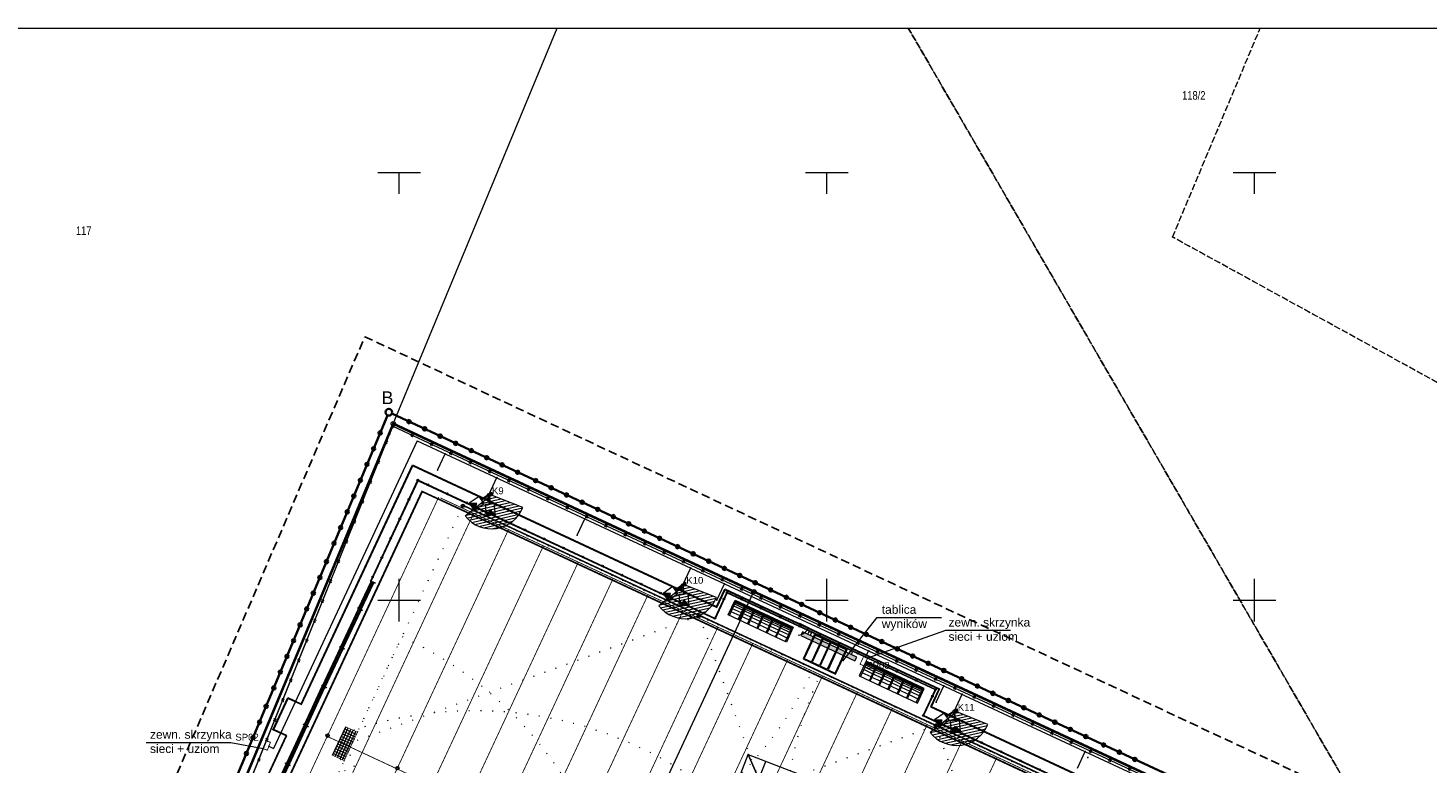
# Model space of a CAD drawing. Header units: millimetres. Extents: x -1269 to 2805, y -3872 to -312.
# Tile 7 of 19: x -1176 to -1013, y -3714 to -3628. Entities that reach past the tile are written whole.
import ezdxf
from ezdxf.enums import TextEntityAlignment as Align

# ---------------------------------------------------------------- set-up
doc = ezdxf.new("R2010")
doc.units = ezdxf.units.MM
for name, pattern in [('BORDER2', [22.225, 6.35, -3.175, 6.35, -3.175, 0, -3.175]), ('DOT', [6.35, 0, -6.35]), ('HIDDEN', [9.525, 6.35, -3.175]), ('L_0_04', [1.5, 1, -0.5]), ('L_0_45', [0.5, 0.25, -0.25]), ('L_0_52', [1, 0.75, -0.25])]:
    doc.linetypes.add(name, pattern=pattern)
doc.layers.get('0').update_dxf_attribs({"lineweight": 5})
for name, color, linetype, lineweight in [('A_boisko piłkochwyty', 62, 'Continuous', 5), ('A_boisko reflektory', 74, 'Continuous', 5), ('A_boisko tablica wyników', 96, 'Continuous', 5), ('A_boisko wyposażenie', 40, 'Continuous', 5), ('A_chodnik', 132, 'Continuous', 5), ('A_granica obszaru opracowania', 5, 'Continuous', 5), ('A_kamery', 23, 'Continuous', 5), ('A_mapa vector', 253, 'Continuous', 5), ('A_ogrodzenie 1_2m', 24, 'Continuous', 5), ('A_ogrodzenie 2_4m', 45, 'Continuous', 5), ('A_opisy', 13, 'Continuous', 5), ('A_pzt granica działki', 1, 'BORDER2', 5), ('IE_nn', 240, 'Continuous', 5), ('S-drenaż', 70, 'Continuous', 5), ('Z_UWAGI INSTALACJE WODNE', 4, 'Continuous', 5)]:
    doc.layers.add(name, color=color, linetype=linetype, lineweight=lineweight)
doc.styles.add('Arial', font='Arial.ttf')
doc.styles.get("Standard").update_dxf_attribs({"font": 'arial.ttf'})

# ---------------------------------------------------------------- blocks, each defined once
blk = doc.blocks.new('zw$9027')
at = {"layer": 'A_kamery'}
h = blk.add_hatch(dxfattribs=at)
h.set_pattern_fill('ANSI31', color=30, scale=0.1, angle=75)
h.set_pattern_definition([(120, (-454.74393, -175.43134), (-0.27496307, -0.15875), [])])
h.paths.add_polyline_path([(3.24, -2.22, 0.57735), (0.3, 3.91), (0, 0)])
at = {"layer": 'A_kamery', "color": 30}
for p, q in [((0.3, 3.91), (0, 0)), ((0, 0), (3.24, -2.22))]:
    blk.add_line(p, q, dxfattribs=at)
blk.add_lwpolyline([(0.04, -0.07), (-0.27, -0.22), (-0.34, -0.07), (-0.04, 0.07)], close=True, dxfattribs=at)
blk.add_arc((0, 0), 3.92, 325.586, 85.586, dxfattribs=at)
blk.add_solid([(-0.04, 0.07), (0.04, -0.07), (-0.34, -0.07), (-0.27, -0.22)], dxfattribs=at)
blk = doc.blocks.new('L_0_02_2')
at = {"color": 0}
blk.add_point((0, 0), dxfattribs=at)
blk = doc.blocks.new('L_0_02_1')
at = {"color": 0}
blk.add_point((0, 0), dxfattribs=at)
blk = doc.blocks.new('KTOK04_500')
at = {"color": 0, "linetype": 'Continuous', "lineweight": 13}
blk.add_arc((3, 0), 3, 119.9816, 180, dxfattribs=at)
blk = doc.blocks.new('zw$F0AB')
at = {"layer": 'A_mapa vector', "linetype": 'CONTINUOUS', "lineweight": 0}
for p, q in [((135.77, 198.24), (154.93, 244.52)), ((85.15, 76.86), (135.77, 198.24)), ((135.77, 198.24), (177.93, 178.6)), ((161.04, 142.35), (177.93, 178.6)), ((254.93, 142.76), (177.93, 178.6))]:
    blk.add_line(p, q, dxfattribs=at)
at = {"layer": 'A_mapa vector', "color": 8, "linetype": 'ByBlock'}
blk.add_lwpolyline([(0, 244.52), (327.07, 244.52), (327.07, 0), (0, 0)], close=True, dxfattribs=at)
at = {"layer": 'A_mapa vector', "color": 8, "linetype": 'L_0_52', "lineweight": 0, "flags": 128}
for points in [[(254.93, 142.76), (195.98, 244.52)], [(195.98, 244.52), (254.93, 142.76)], [(226.87, 220.07), (237.12, 244.52)], [(278.89, 191.48), (226.87, 220.07)]]:
    blk.add_lwpolyline(points, dxfattribs=at)
at = {"layer": 'A_mapa vector', "color": 8, "linetype": 'L_0_45', "lineweight": 0, "flags": 128}
for points in [[(226.87, 220.07), (237.12, 244.52)], [(278.89, 191.48), (226.87, 220.07)]]:
    blk.add_lwpolyline(points, dxfattribs=at)
at = {"layer": 'A_mapa vector', "color": 8, "linetype": 'Continuous', "lineweight": 0, "flags": 128}
for points in [[(133.96, 227.62), (138.96, 227.62)], [(133.96, 227.62), (138.96, 227.62)], [(136.46, 225.12), (136.46, 227.62)], [(136.46, 225.12), (136.46, 227.62)], [(183.96, 227.62), (188.96, 227.62)], [(183.96, 227.62), (188.96, 227.62)], [(186.46, 225.12), (186.46, 227.62)], [(186.46, 225.12), (186.46, 227.62)], [(233.96, 227.62), (236.46, 227.62)], [(233.96, 227.62), (236.46, 227.62)], [(236.46, 225.12), (236.46, 227.62)], [(236.46, 227.62), (238.96, 227.62)], [(236.46, 225.12), (236.46, 227.62)], [(236.46, 227.62), (238.96, 227.62)], [(236.46, 225.12), (236.46, 227.62)], [(236.46, 225.12), (236.46, 227.62)], [(136.46, 175.12), (136.46, 180.12)], [(136.46, 175.12), (136.46, 180.12)], [(186.46, 175.12), (186.46, 180.12)], [(186.46, 175.12), (186.46, 180.12)], [(236.46, 175.12), (236.46, 180.12)], [(236.46, 175.12), (236.46, 180.12)], [(236.46, 175.12), (236.46, 180.12)], [(236.46, 175.12), (236.46, 180.12)], [(133.96, 177.62), (138.96, 177.62)], [(133.96, 177.62), (138.96, 177.62)], [(183.96, 177.62), (188.96, 177.62)], [(183.96, 177.62), (188.96, 177.62)], [(233.96, 177.62), (236.46, 177.62)], [(233.96, 177.62), (236.46, 177.62)], [(236.46, 177.62), (238.96, 177.62)], [(236.46, 177.62), (238.96, 177.62)], [(184.32, 174.38), (183.31, 174.86)], [(178.69, 157.17), (179.32, 158.75)]]:
    blk.add_lwpolyline(points, dxfattribs=at)
at = {"layer": 'A_mapa vector', "color": 8, "linetype": 'L_0_04', "lineweight": 25, "flags": 128}
blk.add_lwpolyline([(132.44, 208.42), (272.32, 142.97), (227.23, 59.26), (127.11, 42.43), (76.33, 77.73)], close=True, dxfattribs=at)
at = {"layer": 'A_mapa vector', "color": 8, "lineweight": 0, "flags": 128}
blk.add_lwpolyline([(177.25, 159.55), (193.73, 153.19), (190.85, 146.22), (174.41, 152.2), (177.25, 159.55), (178.24, 157.35), (176.69, 153.36), (189.89, 148.16), (191.39, 152.13), (178.24, 157.35), (177.25, 159.55)], dxfattribs=at)
at = {"layer": 'A_mapa vector', "color": 8, "linetype": 'Continuous', "lineweight": 0}
for centre in [(135.77, 198.24), (177.93, 178.6)]:
    blk.add_circle(centre, 0.25, dxfattribs=at)
at = {"layer": 'A_mapa vector', "color": 8}
for p in [(135.35, 197.04), (183.31, 174.86), (184.32, 174.38), (120.06, 158.95), (177.25, 159.55), (216.98, 159.21)]:
    blk.add_point(p, dxfattribs=at)
at = {"layer": 'A_mapa vector', "color": 8, "linetype": 'Continuous', "yscale": 0.5, "zscale": 0.5}
for name, p, xscale, rotation in [('L_0_02_1', (135.77, 198.24), 0.5, 67.51), ('L_0_02_1', (135.77, 198.24), 0.5, 335.02), ('L_0_02_2', (135.77, 198.24), 0.5, 247.36), ('L_0_02_2', (177.93, 178.6), 0.5, 335.04), ('L_0_02_2', (177.93, 178.6), 0.4999999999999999, 245.0199999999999), ('L_0_02_2', (177.93, 178.6), 0.4999999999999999, 155.02), ('KTOK04_500', (184.32, 174.38), 0.5, 154.81)]:
    blk.add_blockref(name, p, dxfattribs=dict(at, xscale=xscale, rotation=rotation))
at = {"layer": 'A_mapa vector', "color": 8, "style": 'Arial', "width": 0.78}
for s, p in [('118/2', (227.99, 237.14)), ('117', (98.67, 221.31))]:
    blk.add_text(s, height=1, dxfattribs=at).set_placement(p, align=Align.TOP_LEFT)
blk = doc.blocks.new('zw$47DD')
at = {"layer": 'A_boisko tablica wyników'}
h = blk.add_hatch(color=8, dxfattribs=at)
h.dxf.hatch_style = 1
h.paths.add_polyline_path([(-3.5, 0), (3.5, 0), (3.5, 0.5), (-3.5, 0.5)])
at = {"layer": 'A_boisko tablica wyników', "color": 8}
blk.add_lwpolyline([(-3.5, 0), (3.5, 0), (3.5, 0.5), (-3.5, 0.5)], close=True, dxfattribs=at)
for points in [[(-2.8, 0.5), (-2.8, 0.85), (-2.5, 0.85), (-2.5, 0.5)], [(2.8, 0.5), (2.8, 0.85), (2.5, 0.85), (2.5, 0.5)]]:
    blk.add_lwpolyline(points, dxfattribs=at)
blk = doc.blocks.new('zw$7540')
at = {"layer": 'A_boisko wyposażenie', "color": 8}
for p, q in [((0.14, -0.06), (-0.67, -1.78)), ((0.58, -1.84), (-0.46, -1.35)), ((0.75, -1.47), (-0.29, -0.98)), ((0.89, -1.18), (-0.16, -0.69)), ((0.99, -0.96), (-0.05, -0.47)), ((1.06, -0.79), (0.02, -0.31)), ((1.12, -0.68), (0.07, -0.2)), ((1.15, -0.62), (0.11, -0.13)), ((0.38, -2.27), (1.18, -0.55)), ((0.47, -2.31), (1.27, -0.59)), ((1.84, -1.98), (0.84, -1.51)), ((1.97, -1.68), (0.98, -1.22)), ((2.08, -1.46), (1.08, -1)), ((2.15, -1.3), (1.15, -0.84)), ((2.2, -1.19), (1.21, -0.73)), ((2.24, -1.12), (1.24, -0.66)), ((1.46, -2.78), (2.27, -1.06)), ((1.56, -2.82), (2.36, -1.1)), ((3.16, -1.97), (2.17, -1.5)), ((3.24, -1.81), (2.24, -1.34)), ((3.29, -1.7), (2.29, -1.23)), ((3.32, -1.63), (2.33, -1.16)), ((2.55, -3.28), (3.35, -1.56)), ((2.64, -3.33), (3.44, -1.6)), ((1.67, -2.34), (0.67, -1.88)), ((2.75, -2.85), (1.76, -2.38)), ((2.92, -2.48), (1.93, -2.02)), ((3.06, -2.19), (2.07, -1.72)), ((2.85, -2.89), (3.84, -3.36)), ((3.02, -2.53), (4.01, -2.99)), ((3.15, -2.23), (4.15, -2.7)), ((3.26, -2.01), (4.25, -2.48)), ((3.33, -1.85), (4.33, -2.31)), ((3.38, -1.74), (4.38, -2.21)), ((3.41, -1.67), (4.41, -2.14)), ((3.64, -3.79), (4.44, -2.07)), ((3.73, -3.83), (4.53, -2.11)), ((4.1, -3.03), (5.1, -3.5)), ((4.24, -2.74), (5.24, -3.2)), ((4.34, -2.52), (5.34, -2.98)), ((4.42, -2.36), (5.41, -2.82)), ((4.47, -2.25), (5.47, -2.71)), ((4.5, -2.18), (5.5, -2.64)), ((4.73, -4.3), (5.53, -2.58)), ((4.82, -4.34), (5.62, -2.62)), ((5.33, -3.24), (6.37, -3.73)), ((5.43, -3.02), (6.47, -3.51)), ((5.51, -2.86), (6.55, -3.35)), ((5.56, -2.75), (6.6, -3.24)), ((5.59, -2.68), (6.63, -3.17)), ((5.86, -4.82), (6.66, -3.1)), ((3.93, -3.4), (4.93, -3.86)), ((5.02, -3.9), (6.06, -4.39)), ((5.19, -3.54), (6.23, -4.03))]:
    blk.add_line(p, q, dxfattribs=at)
blk.add_lwpolyline([(6, -4.89), (6.8, -3.17), (0, 0), (-0.8, -1.72), (6, -4.89)], dxfattribs=at)
blk = doc.blocks.new('zw$83E')
at = {"layer": 'Z_UWAGI INSTALACJE WODNE', "linetype": 'DOT', "ltscale": 0.2}
for q in [(19.09, 40.97), (-40.97, 19.09)]:
    blk.add_line((0, 0), q, dxfattribs=at)
at = {"layer": 'Z_UWAGI INSTALACJE WODNE'}
for radius in [0.2, 0.15]:
    blk.add_circle((0, 0), radius, dxfattribs=at)
at = {"layer": 'Z_UWAGI INSTALACJE WODNE', "linetype": 'DOT', "ltscale": 0.2}
blk.add_arc((0, 0), 45.2, 65.0218, 155.0218, dxfattribs=at)
blk = doc.blocks.new('zw$B4C7')
at = {"layer": 'Z_UWAGI INSTALACJE WODNE', "color": 8}
for points in [[(-87.15, 39.57), (0.6, -1.31), (-25.69, -57.74), (-113.44, -16.87)], [(-9.75, -35.84), (-14.46, -33.64)]]:
    blk.add_lwpolyline(points, dxfattribs=at)
at = {"layer": 'Z_UWAGI INSTALACJE WODNE', "color": 8, "linetype": 'L_0_45', "ltscale": 2}
for points in [[(-87.19, 39.48, 0.05, 0.05, 0), (0.47, -1.36, 0, 0, 0)], [(0.47, -1.36, 0.05, 0.05, 0), (-25.73, -57.61, 0.05, 0.05, 0), (-113.39, -16.78, 0, 0, 0)], [(-8.79, -35.4, 0.05, 0.05, 0), (-7.56, -32.74, 0.05, 0.05, 0), (-6.9, -33.05, 0.05, 0.05, 0)], [(-9.79, -35.93, 0.05, 0.05, 0), (-14.59, -33.69, 0.05, 0.05, 0)]]:
    blk.add_lwpolyline(points, format="xyseb", dxfattribs=at)
at = {"layer": 'Z_UWAGI INSTALACJE WODNE', "color": 8}
for p, rotation in [((-87.19, 39.48), 179.9999999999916), ((-59.57, 26.61), 134.9999999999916), ((-58.16, -42.51), 315)]:
    blk.add_blockref('zw$83E', p, dxfattribs=dict(at, rotation=rotation))
at = {"layer": 'Z_UWAGI INSTALACJE WODNE', "color": 8, "xscale": -1}
for p, rotation in [((-4.34, 0.88), 130.0436116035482), ((-113.39, -16.78), 310.0436116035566), ((-85.78, -29.64), 355.0436116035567), ((-31.95, 13.75), 175.0436116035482)]:
    blk.add_blockref('zw$83E', p, dxfattribs=dict(at, rotation=rotation))
at = {"layer": 'Z_UWAGI INSTALACJE WODNE', "color": 8}
blk.add_blockref('zw$83E', (-30.54, -55.37), dxfattribs=at)
blk = doc.blocks.new('zw$72B4')
at = {"layer": 'A_ogrodzenie 2_4m'}
for p, q in [((0.05, -0.05), (-0.05, 0.05)), ((-0.05, -0.05), (0.05, 0.05))]:
    blk.add_line(p, q, dxfattribs=at)
at = {"layer": 'A_ogrodzenie 2_4m', "linetype": 'HIDDEN', "ltscale": 0.01}
blk.add_lwpolyline([(-0.12, 0.12), (-0.12, -0.12), (0.12, -0.12), (0.12, 0.12)], close=True, dxfattribs=at)
at = {"layer": 'A_ogrodzenie 2_4m'}
blk.add_lwpolyline([(-0.05, 0.05), (-0.05, -0.05), (0.05, -0.05), (0.05, 0.05)], close=True, dxfattribs=at)
blk = doc.blocks.new('zw$4BF9')
at = {"layer": 'A_ogrodzenie 2_4m'}
for p, q in [((-65.86, 43.93), (-65.35, 45.01)), ((-43.2, 33.37), (-42.69, 34.46)), ((-20.54, 22.81), (-20.03, 23.9)), ((5.03, 9.47), (6.59, 8.22)), ((7.57, 9.44), (6.59, 8.22)), ((21.34, 8.29), (22.06, 6.91)), ((11.14, 8.05), (13.95, 2.68)), ((18.59, 6.85), (19.31, 5.48)), ((4.06, 5.06), (0.03, 0.04)), ((2.53, 6.35), (4.09, 5.1)), ((19.22, 5.43), (18.81, 6.23))]:
    blk.add_line(p, q, dxfattribs=at)
for points in [[(11.14, 8.05), (11.14, 8.05), (-89.69, 55.03), (-87.99, 59.25), (-87.56, 60.24), (-75.49, 90.17), (-59.85, 129.16), (-17.97, 109.65), (59.05, 73.8), (29.36, 14.85), (23.38, 7.17)], [(23.95, 7.9), (22.06, 6.91)], [(19.31, 5.48), (13.95, 2.68)]]:
    blk.add_lwpolyline(points, dxfattribs=at)
for centre, radius, start, end in [((-65.86, 43.93), 1.2, 335.0218, 65.0218), ((-43.2, 33.37), 1.2, 335.0218, 65.0218), ((-20.54, 22.81), 1.2, 335.0218, 65.0218), ((6.59, 8.22), 2, 141.294, 231.294), ((22.06, 6.91), 1.55, 117.5408, 207.5408), ((4.09, 5.1), 2, 51.294, 141.294), ((19.31, 5.48), 1.55, 27.5408, 117.5408), ((19.22, 5.43), 0.9, 117.5408, 207.5408)]:
    blk.add_arc(centre, radius, start, end, dxfattribs=at)
for p, rotation in [((-59.85, 129.16), 68.13611809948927), ((-57.58, 128.1), 65.02180580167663), ((-60.59, 127.3), 68.13611809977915), ((-55.31, 127.05), 65.02180580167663), ((-53.05, 125.99), 65.02180580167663), ((-61.52, 124.98), 68.13611809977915), ((-50.78, 124.93), 65.02180580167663), ((-62.45, 122.66), 68.13611809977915), ((-48.51, 123.88), 65.02180580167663), ((-46.25, 122.82), 65.02180580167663), ((-43.98, 121.77), 65.02180580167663), ((-63.38, 120.34), 68.13611809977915), ((-41.72, 120.71), 65.02180580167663), ((-39.45, 119.66), 65.02180580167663), ((-64.32, 118.02), 68.13611809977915), ((-37.18, 118.6), 65.02180580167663), ((-34.92, 117.54), 65.02180580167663), ((-32.65, 116.49), 65.02180580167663), ((-65.25, 115.69), 68.13611809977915), ((-30.38, 115.43), 65.02180580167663), ((-66.18, 113.37), 68.13611809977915), ((-28.12, 114.38), 65.02180580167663), ((-25.85, 113.32), 65.02180580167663), ((-23.59, 112.27), 65.02180580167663), ((-21.32, 111.21), 65.02180580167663), ((-67.11, 111.05), 68.13611809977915), ((-19.05, 110.15), 65.02180580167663), ((-68.04, 108.73), 68.13611809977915), ((-16.79, 109.1), 335.0401087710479), ((-14.52, 108.04), 335.0401087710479), ((-68.97, 106.41), 68.13611809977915), ((-12.25, 106.99), 335.0401087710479), ((-9.99, 105.93), 335.0401087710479), ((-7.72, 104.88), 335.0401087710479), ((-69.9, 104.09), 68.13611809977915), ((-5.46, 103.82), 335.0401087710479), ((-70.83, 101.77), 68.13611809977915), ((-3.19, 102.77), 335.0401087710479), ((-0.92, 101.71), 335.0401087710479), ((1.34, 100.66), 335.0401087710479), ((-71.76, 99.45), 68.13611809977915), ((3.61, 99.6), 335.0401087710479), ((5.88, 98.55), 335.0401087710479), ((-72.69, 97.13), 68.13611809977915), ((8.14, 97.49), 335.0401087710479), ((10.41, 96.44), 335.0401087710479), ((-73.63, 94.81), 68.13611809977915), ((12.68, 95.38), 335.0401087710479), ((14.94, 94.33), 335.0401087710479), ((17.21, 93.27), 335.0401087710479), ((-74.56, 92.49), 68.13611809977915), ((19.48, 92.22), 335.0401087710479), ((-75.49, 90.17), 68.13611809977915), ((21.74, 91.16), 335.0401087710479), ((24.01, 90.11), 335.0401087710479), ((26.28, 89.06), 335.0401087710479), ((-76.34, 88.06), 68.03640882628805), ((28.54, 88), 335.0401087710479), ((30.81, 86.95), 335.0401087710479), ((-77.27, 85.74), 68.03640882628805), ((33.08, 85.89), 335.0401087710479), ((-78.21, 83.42), 68.03640882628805), ((35.34, 84.84), 335.0401087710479), ((37.61, 83.78), 335.0401087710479), ((39.88, 82.73), 335.0401087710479), ((-79.14, 81.11), 68.03640882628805), ((42.14, 81.67), 335.0401087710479), ((44.41, 80.62), 335.0401087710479), ((-80.08, 78.79), 68.03640882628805), ((46.67, 79.56), 335.0401087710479), ((48.94, 78.51), 335.0401087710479), ((51.21, 77.45), 335.0401087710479), ((-81.01, 76.47), 68.03640882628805), ((53.47, 76.4), 335.0401087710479), ((55.74, 75.34), 335.0401087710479), ((-81.95, 74.15), 68.03640882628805), ((58.01, 74.29), 335.0401087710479), ((59.05, 73.8), 335.0401087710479), ((58.7, 73.1), 63.26799960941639), ((-82.88, 71.83), 68.03640882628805), ((57.58, 70.87), 63.26799960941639), ((-83.82, 69.51), 68.03640882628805), ((56.45, 68.64), 63.26799960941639), ((-84.75, 67.19), 68.03640882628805), ((55.33, 66.41), 63.26799960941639), ((-85.69, 64.88), 68.03640882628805), ((54.35, 64.49), 63.26799960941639), ((-86.62, 62.56), 68.03640882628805), ((53.23, 62.26), 63.26799960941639), ((-87.99, 59.25), 68.13174012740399), ((-87.56, 60.24), 68.13174012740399), ((52.1, 60.03), 63.26799960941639), ((-88.76, 57.35), 68.13174012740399), ((50.98, 57.79), 63.26799960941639), ((49.85, 55.56), 63.26799960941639), ((-89.69, 55.03), 65.02180580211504), ((-88.57, 54.5), 65.02180580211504), ((-86.3, 53.45), 65.02180580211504), ((-84.03, 52.39), 65.02180580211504), ((48.73, 53.33), 63.26799960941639), ((-81.77, 51.34), 65.02180580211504), ((47.61, 51.09), 63.26799960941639), ((-79.5, 50.28), 65.02180580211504), ((-77.24, 49.23), 65.02180580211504), ((-74.97, 48.17), 65.02180580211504), ((46.48, 48.86), 63.26799960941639), ((-72.7, 47.11), 65.02180580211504), ((-70.44, 46.06), 65.02180580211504), ((45.36, 46.63), 63.26799960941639), ((-68.17, 45), 65.02180580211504), ((44.23, 44.4), 63.26799960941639), ((-65.9, 43.95), 65.02180580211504), ((-64.73, 43.4), 65.02180580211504), ((-63.64, 42.89), 65.02180580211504), ((-61.37, 41.84), 65.02180580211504), ((-59.11, 40.78), 65.02180580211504), ((43.11, 42.16), 63.26799960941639), ((-56.84, 39.72), 65.02180580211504), ((41.98, 39.93), 63.26799960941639), ((-54.57, 38.67), 65.02180580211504), ((-52.31, 37.61), 65.02180580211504), ((40.86, 37.7), 63.26799960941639), ((-50.04, 36.56), 65.02180580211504), ((-47.78, 35.5), 65.02180580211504), ((-45.51, 34.45), 65.02180580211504), ((39.73, 35.47), 63.26799960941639), ((-43.24, 33.39), 65.02180580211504), ((-42.06, 32.84), 65.02180580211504), ((38.61, 33.23), 63.26799960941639), ((-40.98, 32.34), 65.02180580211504), ((-38.71, 31.28), 65.02180580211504), ((37.48, 31), 63.26799960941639), ((37.48, 31), 63.26799960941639), ((-36.44, 30.22), 65.02180580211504), ((-34.18, 29.17), 65.02180580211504), ((-31.91, 28.11), 65.02180580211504), ((36.36, 28.77), 63.26799960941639), ((-29.65, 27.06), 65.02180580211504), ((35.24, 26.53), 63.26799960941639), ((-27.38, 26), 65.02180580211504), ((-25.11, 24.95), 65.02180580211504), ((-22.85, 23.89), 65.02180580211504), ((-20.58, 22.83), 65.02180580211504), ((34.11, 24.3), 63.26799960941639), ((-19.4, 22.28), 65.02180580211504), ((-18.32, 21.78), 65.02180580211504), ((32.99, 22.07), 63.26799960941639), ((-16.05, 20.72), 65.02180580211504), ((-13.78, 19.67), 65.02180580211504), ((31.86, 19.84), 63.26799960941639), ((-11.52, 18.61), 65.02180580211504), ((-9.25, 17.56), 65.02180580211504), ((-6.98, 16.5), 65.02180580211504), ((30.74, 17.6), 63.26799960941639), ((-4.72, 15.44), 65.02180580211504), ((29.34, 14.82), 52.08704927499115), ((29.61, 15.37), 63.26799960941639), ((-2.45, 14.39), 65.02180580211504), ((-0.19, 13.33), 65.02180580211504), ((28.56, 13.81), 52.08704927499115), ((2.08, 12.28), 65.02180580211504), ((27.02, 11.84), 52.08704927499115), ((4.35, 11.22), 65.02180580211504), ((6.61, 10.17), 65.02180580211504), ((25.48, 9.87), 52.08704927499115), ((6.59, 8.22), 51.29404449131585), ((8.88, 9.11), 65.02180580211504), ((11.14, 8.05), 65.02180580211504), ((22.1, 6.93), 27.54079736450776), ((23.95, 7.9), 27.54079736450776), ((4.09, 5.1), 51.29404449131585), ((12.3, 5.84), 27.54079736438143), ((18.38, 4.99), 27.54079736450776), ((19.27, 5.46), 27.54079736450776), ((3.03, 3.78), 51.29404449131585), ((13.46, 3.62), 27.54079736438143), ((16.16, 3.84), 27.54079736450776), ((1.46, 1.82), 51.29404449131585), ((13.95, 2.68), 9.778696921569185), ((0, 0), 51.29404449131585)]:
    blk.add_blockref('zw$72B4', p, dxfattribs=dict(at, rotation=rotation))
blk = doc.blocks.new('zw$BBFF')
at = {"layer": 'A_boisko piłkochwyty'}
for p, q in [((0.1, 0.03), (0.6, 0.03)), ((0.6, 0.03), (0.6, -0.03)), ((0.6, -0.03), (0.1, -0.03))]:
    blk.add_line(p, q, dxfattribs=at)
blk.add_lwpolyline([(0, -0.03), (0.1, -0.03), (0.1, 0.03), (0, 0.03)], close=True, dxfattribs=at)
blk = doc.blocks.new('zw$F226')
at = {"layer": 'A_boisko piłkochwyty'}
h = blk.add_hatch(dxfattribs=at)
h.set_pattern_fill('NET', color=8, scale=0.05)
h.set_pattern_definition([(0, (-314.03829, 165.81543), (0, -0.15875), []), (270, (-314.03829, 165.81543), (-0.15875, 0), [])])
h.paths.add_polyline_path([(0.35, 18.47), (0.35, 15.03), (0, 15.03), (0, 18.47)])
h = blk.add_hatch(dxfattribs=at)
h.set_pattern_fill('NET', color=8, scale=0.05)
h.set_pattern_definition([(0, (-314.03829, 160.81543), (0, -0.15875), []), (270, (-314.03829, 160.81543), (-0.15875, 0), [])])
h.paths.add_polyline_path([(0.35, 14.97), (0.35, 10.03), (0, 10.03), (0, 14.97)])
h = blk.add_hatch(dxfattribs=at)
h.set_pattern_fill('NET', color=8, scale=0.05)
h.set_pattern_definition([(0, (-314.03829, 155.81543), (0, -0.15875), []), (270, (-314.03829, 155.81543), (-0.15875, 0), [])])
h.paths.add_polyline_path([(0.35, 9.97), (0.35, 5.03), (0, 5.03), (0, 9.97)])
h = blk.add_hatch(dxfattribs=at)
h.set_pattern_fill('NET', color=8, scale=0.05)
h.set_pattern_definition([(0, (-314.03829, 150.81543), (0, -0.15875), []), (270, (-314.03829, 150.81543), (-0.15875, 0), [])])
h.paths.add_polyline_path([(0.35, 4.97), (0.35, 0.03), (0, 0.03), (0, 4.97)])
at = {"layer": 'A_boisko piłkochwyty', "color": 8}
for p, q in [((0, 15.03), (0, 18.47)), ((0.35, 15.03), (0.35, 18.47)), ((0, 10.03), (0, 14.97)), ((0.35, 10.03), (0.35, 14.97)), ((0, 5.03), (0, 9.97)), ((0.35, 5.03), (0.35, 9.97)), ((0, 0.03), (0, 4.97)), ((0.35, 0.03), (0.35, 4.97))]:
    blk.add_line(p, q, dxfattribs=at)
for p in [(-0.1, 18.5), (-0.1, 15), (-0.1, 10), (-0.1, 5), (-0.1, 0)]:
    blk.add_blockref('zw$BBFF', p, dxfattribs=at)
blk = doc.blocks.new('zw$CE70')
at = {"layer": 'A_boisko reflektory'}
h = blk.add_hatch(color=256, dxfattribs=at)
h.dxf.hatch_style = 1
h.paths.add_polyline_path([(-0.88, 1.52), (-0.79, 2.37), (-1.66, 1.87)])
h = blk.add_hatch(color=256, dxfattribs=at)
h.dxf.hatch_style = 1
h.paths.add_polyline_path([(0.87, 1.52), (1.66, 1.87), (0.79, 2.37)])
for p, q in [((-0.11, 0.1), (-0.57, 0.88)), ((-0.03, 0.15), (-0.48, 0.93)), ((0.03, 0.15), (0.48, 0.93)), ((0.11, 0.1), (0.57, 0.88))]:
    blk.add_line(p, q, dxfattribs=at)
for points in [[(-1.66, 1.87), (-0.79, 2.37), (-0.09, 1.16), (-0.96, 0.66)], [(1.66, 1.87), (0.79, 2.37), (0.09, 1.16), (0.96, 0.66)]]:
    blk.add_lwpolyline(points, close=True, dxfattribs=at)
for points in [[(-1.66, 1.87), (-0.88, 1.52), (-0.79, 2.37)], [(0.79, 2.37), (0.87, 1.52), (1.66, 1.87)]]:
    blk.add_lwpolyline(points, dxfattribs=at)
blk.add_circle((0, 0), 0.15, dxfattribs=at)
blk = doc.blocks.new('zw$B760')
at = {"layer": 'A_ogrodzenie 1_2m'}
h = blk.add_hatch(color=256, dxfattribs=at)
h.dxf.hatch_style = 1
edge = h.paths.add_edge_path()
edge.add_ellipse((0, 0), major_axis=(0.1, 0), ratio=1, start_angle=0, end_angle=360)
blk.add_circle((0, 0), 0.1, dxfattribs=at)
blk = doc.blocks.new('zw$7FD1')
at = {"layer": 'A_ogrodzenie 1_2m'}
for p, q in [((-91.81, 41.09), (-86.31, 52.91)), ((-91.78, 41.08), (-86.29, 52.86)), ((-91.75, 41.06), (-86.27, 52.82)), ((-86.31, 52.91), (-51.59, 36.74)), ((-86.29, 52.86), (-51.57, 36.69)), ((-86.27, 52.82), (-51.56, 36.65)), ((-50.17, 39.79), (-51.59, 36.74)), ((-50.15, 39.73), (-51.57, 36.69)), ((-50.14, 39.69), (-51.56, 36.65)), ((-50.17, 39.79), (-25.75, 28.41)), ((-50.15, 39.73), (-25.8, 28.39)), ((-50.14, 39.69), (-25.84, 28.38)), ((-25.84, 28.38), (-27.26, 25.33)), ((-25.8, 28.39), (-27.22, 25.35)), ((-25.75, 28.41), (-27.17, 25.37)), ((7.45, 9.16), (-27.26, 25.33)), ((7.49, 9.17), (-27.22, 25.35)), ((7.55, 9.19), (-27.17, 25.37)), ((2.81, -0.81), (7.45, 9.16)), ((2.84, -0.83), (7.49, 9.17)), ((2.87, -0.84), (7.55, 9.19)), ((-107.46, 7.5), (-112.94, -4.26)), ((-107.43, 7.48), (-112.91, -4.28)), ((-107.4, 7.47), (-112.88, -4.29)), ((1.98, -2.6), (2.28, -1.95)), ((2.01, -2.61), (2.29, -2)), ((2.04, -2.63), (2.33, -2.02)), ((-112.97, -4.32), (-32.95, -41.6)), ((-112.92, -4.3), (-32.94, -41.56)), ((-112.88, -4.29), (-32.88, -41.55)), ((-13.67, -36.19), (-19.15, -47.95)), ((-13.64, -36.2), (-19.13, -47.99)), ((-13.61, -36.22), (-19.11, -48.04)), ((-31.7, -42.1), (-19.15, -47.95)), ((-31.69, -42.18), (-19.11, -48.04)), ((-31.67, -42.15), (-19.13, -47.99))]:
    blk.add_line(p, q, dxfattribs=at)
for points in [[(1.79, -0.34), (1.77, -0.37), (2.86, -0.88), (2.87, -0.84)], [(-32.36, -40.55), (-32.32, -40.57), (-32.83, -41.65), (-32.87, -41.64)], [(-15.37, -43.55), (-15.35, -43.52), (-16.71, -42.88), (-16.73, -42.92)], [(-16.6, -46.2), (-16.62, -46.24), (-17.98, -45.6), (-17.96, -45.57)]]:
    blk.add_lwpolyline(points, close=True, dxfattribs=at)
for centre, radius, start, end in [((2.87, -0.84), 1.2, 155.0218, 245.0218), ((-32.87, -41.64), 1.2, 335.0218, 65.0218), ((-16.71, -42.88), 1.5, 245.0218, 335.0218), ((-17.98, -45.6), 1.5, 335.0218, 65.0218)]:
    blk.add_arc(centre, radius, start, end, dxfattribs=at)
for p in [(-86.3, 52.89), (-85.12, 52.34), (-82.85, 51.28), (-87.35, 50.62), (-80.59, 50.23), (-78.32, 49.17), (-88.41, 48.36), (-76.06, 48.12), (-89.47, 46.09), (-73.79, 47.06), (-71.52, 46.01), (-69.26, 44.95), (-90.52, 43.82), (-66.99, 43.89), (-64.72, 42.84), (-91.58, 41.56), (-62.46, 41.78), (-60.19, 40.73), (-57.93, 39.67), (-50.16, 39.76), (-55.66, 38.62), (-53.39, 37.56), (-50.52, 38.98), (-48.44, 38.96), (-46.17, 37.9), (-51.58, 36.72), (-43.91, 36.85), (-41.64, 35.79), (-39.37, 34.74), (-37.11, 33.68), (-34.84, 32.62), (-32.58, 31.57), (-30.31, 30.51), (-28.04, 29.46), (-25.78, 28.4), (-26.14, 27.62), (-27.2, 25.36), (-27.2, 25.36), (-24.93, 24.3), (-22.66, 23.24), (-20.4, 22.19), (-18.13, 21.13), (-15.87, 20.08), (-13.6, 19.02), (-11.33, 17.97), (-9.07, 16.91), (-6.8, 15.85), (-4.53, 14.8), (-2.27, 13.74), (0, 12.69), (2.26, 11.63), (4.53, 10.58), (6.8, 9.52), (7.1, 8.28), (7.52, 9.18), (-108.3, 5.66), (6.04, 6.01), (-109.35, 3.4), (4.99, 3.74), (-110.41, 1.13), (3.93, 1.48), (-111.47, -1.14), (2.88, -0.79), (-112.94, -4.31), (-112.52, -3.4), (-111.86, -4.82), (-109.59, -5.87), (-107.32, -6.93), (-105.06, -7.98), (-102.79, -9.04), (-100.53, -10.1), (-98.26, -11.15), (-95.99, -12.21), (-93.73, -13.26), (-91.46, -14.32), (-89.19, -15.37), (-86.93, -16.43), (-84.66, -17.48), (-82.4, -18.54), (-80.13, -19.6), (-77.86, -20.65), (-75.6, -21.71), (-73.33, -22.76), (-71.06, -23.82), (-68.8, -24.87), (-66.53, -25.93), (-64.27, -26.99), (-62, -28.04), (-59.73, -29.1), (-57.47, -30.15), (-55.2, -31.21), (-52.94, -32.26), (-50.67, -33.32), (-48.4, -34.38), (-46.14, -35.43), (-43.87, -36.49), (-41.6, -37.54), (-13.82, -36.62), (-39.34, -38.6), (-14.87, -38.89), (-37.07, -39.65), (-34.81, -40.71), (-32.9, -41.6), (-31.72, -42.15), (-15.93, -41.15), (-29.46, -43.2), (-27.19, -44.26), (-16.69, -42.78), (-24.93, -45.31), (-18.04, -45.69), (-22.66, -46.37), (-20.39, -47.42), (-19.12, -48.02)]:
    blk.add_blockref('zw$B760', p, dxfattribs=at)
at = {"layer": 'A_ogrodzenie 1_2m', "xscale": -1, "rotation": 130.0436116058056}
blk.add_blockref('zw$B760', (2.33, -1.97), dxfattribs=at)
blk = doc.blocks.new('zw$47AD')
at = {"layer": 'A_boisko wyposażenie', "color": 8}
for p, q in [((-1.075, 3.2), (-1.075, 0.1)), ((-0.975, 3.2), (-0.975, 0.1)), ((-0.05, 3.2), (-0.05, 0.1)), ((0.05, 3.2), (0.05, 0.1)), ((0.975, 3.2), (0.975, 0.1)), ((1.075, 3.2), (1.075, 0.1))]:
    blk.add_line(p, q, dxfattribs=at)
blk.add_lwpolyline([(-2.1, 0), (2.1, 0), (2.1, 3.2), (-2.1, 3.2)], close=True, dxfattribs=at)
for points in [[(-2, 3.2), (-2, 0.1), (-1.075, 0.1)], [(-1.075, 3.1), (-2, 3.1)], [(-0.05, 3.1), (-0.975, 3.1)], [(0.975, 3.1), (0.05, 3.1)], [(1.075, 0.1), (2, 0.1), (2, 3.2)], [(2, 3.1), (1.075, 3.1)], [(-0.975, 0.1), (-0.05, 0.1)], [(0.05, 0.1), (0.975, 0.1)]]:
    blk.add_lwpolyline(points, dxfattribs=at)
blk = doc.blocks.new('zw$C14F')
at = {"layer": 'S-drenaż', "color": 8, "const_width": 0.1}
for points in [[(-113.85, 46.9), (-139.83, -8.89)], [(-26.36, 6.14), (-113.66, 46.81)], [(-135.76, -10.79), (-109.77, 45)], [(-131.68, -12.69), (-105.69, 43.1)], [(-127.6, -14.59), (-101.61, 41.2)], [(-123.52, -16.49), (-97.53, 39.3)], [(-119.44, -18.39), (-93.45, 37.4)], [(-115.36, -20.29), (-89.37, 35.5)], [(-111.28, -22.19), (-85.29, 33.6)], [(-107.2, -24.09), (-81.21, 31.7)], [(-103.12, -25.99), (-77.13, 29.8)], [(-99.04, -27.89), (-73.05, 27.9)], [(-94.96, -29.79), (-68.98, 26)], [(-90.89, -31.69), (-64.9, 24.1)], [(-86.81, -33.59), (-60.82, 22.2)], [(-82.73, -35.5), (-56.74, 20.29)], [(-30.43, -26.02), (-126.7, 18.83)], [(-78.65, -37.39), (-52.66, 18.4)], [(-74.57, -39.29), (-48.58, 16.5)], [(-70.51, -41.18), (-44.52, 14.6)], [(-66.41, -43.09), (-40.42, 12.69)], [(-62.33, -44.99), (-36.34, 10.79)], [(-58.25, -46.89), (-32.26, 8.89)], [(-52.17, -49.73), (-26.26, 5.88)]]:
    blk.add_lwpolyline(points, dxfattribs=at)
at = {"layer": 'S-drenaż', "color": 8, "ltscale": 0.2}
blk.add_lwpolyline([(-21.64, -33.19), (-31.61, -28.55), (-28.53, -21.92), (-18.56, -26.57)], close=True, dxfattribs=at)
at = {"layer": 'S-drenaż', "color": 8}
for centre, radius in [((-126.84, 19), 0.2), ((-126.84, 19), 0.15), ((-118.68, 15.2), 0.2), ((-118.68, 15.2), 0.15), ((-110.52, 11.4), 0.2), ((-110.52, 11.4), 0.15), ((-102.37, 7.6), 0.2), ((-102.37, 7.6), 0.15), ((-94.21, 3.8), 0.2), ((-94.21, 3.8), 0.15), ((-86.05, 0), 0.2), ((-86.05, 0), 0.15), ((-77.89, -3.8), 0.2), ((-77.89, -3.8), 0.15), ((-69.73, -7.6), 0.2), ((-69.73, -7.6), 0.15), ((-61.57, -11.4), 0.2), ((-61.57, -11.4), 0.15), ((-53.36, -15.08), 0.2), ((-53.36, -15.08), 0.15), ((-45.26, -19), 0.2), ((-45.26, -19), 0.15), ((-39.17, -21.83), 0.2), ((-39.17, -21.83), 0.15), ((-33.12, -24.77), 0.5), ((-31.76, -25.4), 0.6)]:
    blk.add_circle(centre, radius, dxfattribs=at)
blk = doc.blocks.new('zw$354D')
at = {"layer": 'A_granica obszaru opracowania', "linetype": 'Continuous', "lineweight": 35}
h = blk.add_hatch(color=5, dxfattribs=at)
h.dxf.hatch_style = 1
edge = h.paths.add_edge_path()
edge.add_ellipse((0, 0), major_axis=(20, 0), ratio=1, start_angle=0, end_angle=360)
at = {"layer": 'A_granica obszaru opracowania', "color": 5, "linetype": 'Continuous', "lineweight": 35}
blk.add_circle((0, 0), 20, dxfattribs=at)

msp = doc.modelspace()

# ---------------------------------------------------------------- block references
at = {"layer": 'A_kamery'}
for p, rotation in [((-1122.15, -3682.41), 253.156264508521), ((-1099.49, -3692.92), 252.5463014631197), ((-1067.76, -3707.74), 252.4529529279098)]:
    msp.add_blockref('zw$9027', p, dxfattribs=dict(at, rotation=rotation))

# ---------------------------------------------------------------- texts
at = {"layer": 'A_kamery', "char_height": 0.8, "width": 2.6751, "attachment_point": 5}
for s, insert in [('K9', (-1121.41, -3681.89)), ('K10', (-1098.38, -3692.36)), ('K11', (-1066.65, -3707.2))]:
    msp.add_mtext(s, dxfattribs=dict(at, insert=insert))

# ---------------------------------------------------------------- next in the draw order: block references
at = {"layer": 'A_mapa vector'}
msp.add_blockref('zw$F0AB', (-1269.4, -3872.28), dxfattribs=at)

# ---------------------------------------------------------------- next in the draw order: hatches: boundary and pattern name
at = {"layer": 'A_boisko wyposażenie'}
h = msp.add_hatch(dxfattribs=at)
h.set_pattern_fill('NET', color=256, scale=0.1, angle=155.0218)
h.set_pattern_definition([(155.02181, (-825.6796, -4001.19187), (0.13407177, 0.28780377), []), (65.02181, (-825.6796, -4001.19187), (0.28780377, -0.13407177), [])])
h.paths.add_polyline_path([(-1137.82, -3710.12), (-1139.37, -3713.44), (-1140.73, -3712.81), (-1139.18, -3709.49)])

# ---------------------------------------------------------------- next in the draw order: linework, layer by layer
msp.add_line((-1139.18, -3709.49), (-1140.73, -3712.81), dxfattribs=at)
at = {"layer": 'A_boisko wyposażenie', "color": 7, "const_width": 0.075}
msp.add_lwpolyline([(-1139.18, -3709.49), (-1137.82, -3710.12), (-1139.37, -3713.44), (-1140.73, -3712.81)], dxfattribs=at)
at = {"layer": 'A_chodnik'}
for points in [[(-1059.58, -3801.08), (-1062.58, -3795.31), (-1163.23, -3748.43), (-1159.33, -3738.81), (-1146.16, -3710.55), (-1147.7, -3709.83), (-1145.95, -3706.06), (-1144.41, -3706.78), (-1131.4, -3678.86), (-1095.84, -3695.43), (-1094.88, -3693.36), (-1069.77, -3705.06), (-1070.73, -3707.12), (-1037.34, -3722.68), (-1036.56, -3720.99), (-1019.52, -3728.93), (-1050.27, -3794.95), (-1049.9, -3796.03)], [(-1130.28, -3681.94), (-1156.09, -3737.35), (-1064.06, -3780.22), (-1038.25, -3724.81)], [(-1130.25, -3682.02), (-1156.01, -3737.32), (-1064.09, -3780.14), (-1038.33, -3724.84), (-1130.25, -3682.02)]]:
    msp.add_lwpolyline(points, close=True, dxfattribs=at)
for points in [[(-1144.37, -3706.89), (-1131.36, -3678.97), (-1095.8, -3695.53), (-1094.84, -3693.47), (-1069.87, -3705.1), (-1070.84, -3707.16), (-1037.31, -3722.78), (-1036.52, -3721.1), (-1019.62, -3728.97), (-1050.36, -3794.95), (-1049.97, -3796.07)], [(-1146.06, -3710.51), (-1147.6, -3709.79), (-1145.91, -3706.17), (-1144.37, -3706.89)], [(-1159.25, -3738.84), (-1146.06, -3710.51)]]:
    msp.add_lwpolyline(points, dxfattribs=at)
at = {"layer": 'A_granica obszaru opracowania', "color": 5, "linetype": 'Continuous', "lineweight": 35}
for points in [[(-1177.7, -3777.1), (-1134.31, -3673.06)], [(-1133.79, -3672.86), (-1091.05, -3692.77), (-1013.48, -3728.88)]]:
    msp.add_lwpolyline(points, dxfattribs=at)
msp.add_circle((-1134.15, -3672.69), 0.4, dxfattribs=at)
at = {"layer": 'A_mapa vector', "linetype": 'CONTINUOUS', "lineweight": 0}
msp.add_line((-1184.25, -3795.42), (-1133.63, -3674.04), dxfattribs=at)
at = {"layer": 'A_ogrodzenie 1_2m'}
msp.add_line((-1094.6, -3693.82), (-1070.3, -3705.14), dxfattribs=at)
at = {"layer": 'A_ogrodzenie 2_4m'}
msp.add_lwpolyline([(-1062.71, -3795.44), (-1062.71, -3795.44), (-1163.54, -3748.47), (-1161.84, -3744.25), (-1161.41, -3743.26), (-1149.34, -3713.32), (-1133.7, -3674.34), (-1091.83, -3693.84), (-1014.8, -3729.7), (-1044.49, -3788.65), (-1050.47, -3796.33)], dxfattribs=at)
msp.add_lwpolyline([(-1062.71, -3795.44), (-1062.71, -3795.44), (-1163.54, -3748.47), (-1161.84, -3744.25), (-1161.41, -3743.26), (-1149.34, -3713.32), (-1133.7, -3674.34), (-1091.83, -3693.84), (-1014.8, -3729.7), (-1044.49, -3788.65), (-1050.47, -3796.33)], dxfattribs=at)
at = {"layer": 'A_opisy'}
for points in [[(-1069.54, -3696.73), (-1077.13, -3696.73), (-1081.12, -3701.81)], [(-1061.49, -3698.21), (-1069.08, -3698.21), (-1078.19, -3701.46)], [(-1162.52, -3711.33), (-1152.64, -3711.33), (-1148.83, -3712.04)]]:
    msp.add_lwpolyline(points, dxfattribs=at)
at = {"layer": 'A_opisy', "const_width": 0.1}
for points in [[(-1078.19, -3701.46), (-1078.61, -3702.37), (-1079.06, -3702.16), (-1078.64, -3701.25)], [(-1148.83, -3712.04), (-1148.45, -3711.11), (-1147.99, -3711.3), (-1148.36, -3712.23)]]:
    msp.add_lwpolyline(points, close=True, dxfattribs=at)
at = {"layer": 'A_pzt granica działki', "ltscale": 0.2, "const_width": 0.3}
msp.add_lwpolyline([(-1133.63, -3674.04), (-1091.47, -3693.68), (-1014.47, -3729.52), (-1032.2, -3765.39), (-1044.17, -3789.59), (-1049.97, -3796.07), (-1059.75, -3801.17), (-1151.45, -3817.56), (-1184.25, -3795.42)], close=True, dxfattribs=at)
at = {"layer": 'IE_nn'}
for p, q in [((-1130.85, -3676.03), (-1147.62, -3712.02)), ((-1130.85, -3676.03), (-1018.07, -3728.52)), ((-1128.45, -3679.46), (-1127.56, -3677.56)), ((-1122.45, -3682.34), (-1121.52, -3680.34)), ((-1112.13, -3687.06), (-1111.24, -3685.16)), ((-1099.79, -3692.9), (-1098.86, -3690.9)), ((-1095.82, -3694.67), (-1094.92, -3692.75)), ((-1078.41, -3701.36), (-1078.06, -3700.6)), ((-1070.16, -3706.62), (-1069.27, -3704.69)), ((-1068.07, -3707.68), (-1067.13, -3705.68)), ((-1148.18, -3711.76), (-1147.62, -3712.02)), ((-1053.64, -3714.31), (-1052.74, -3712.39))]:
    msp.add_line(p, q, dxfattribs=at)
at = {"layer": 'IE_nn', "const_width": 0.1}
for points in [[(-1127.61, -3677.56, 1), (-1127.51, -3677.56, 1)], [(-1128.5, -3679.46, 1), (-1128.4, -3679.46, 1)], [(-1121.57, -3680.34, 1), (-1121.47, -3680.34, 1)], [(-1122.5, -3682.34, 1), (-1122.4, -3682.34, 1)], [(-1111.29, -3685.16, 1), (-1111.19, -3685.16, 1)], [(-1112.18, -3687.06, 1), (-1112.08, -3687.06, 1)], [(-1098.91, -3690.9, 1), (-1098.81, -3690.9, 1)], [(-1099.84, -3692.9, 1), (-1099.74, -3692.9, 1)], [(-1094.97, -3692.75, 1), (-1094.87, -3692.75, 1)], [(-1095.87, -3694.67, 1), (-1095.77, -3694.67, 1)], [(-1078.11, -3700.6, 1), (-1078.01, -3700.6, 1)], [(-1078.46, -3701.36, 1), (-1078.36, -3701.36, 1)], [(-1069.32, -3704.69, 1), (-1069.22, -3704.69, 1)], [(-1070.21, -3706.62, 1), (-1070.11, -3706.62, 1)], [(-1067.18, -3705.68, 1), (-1067.08, -3705.68, 1)], [(-1068.12, -3707.68, 1), (-1068.02, -3707.68, 1)], [(-1148.23, -3711.76, 1), (-1148.13, -3711.76, 1)], [(-1052.79, -3712.39, 1), (-1052.69, -3712.39, 1)]]:
    msp.add_lwpolyline(points, format="xyb", close=True, dxfattribs=at)

# ---------------------------------------------------------------- next in the draw order: block references
at = {"layer": 'A_boisko piłkochwyty', "rotation": 335.0218058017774}
msp.add_blockref('zw$F226', (-1144.03, -3709.25), dxfattribs=at)
at = {"layer": 'A_boisko piłkochwyty', "xscale": -1, "rotation": 155.0218058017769}
msp.add_blockref('zw$F226', (-1144.03, -3709.25), dxfattribs=at)
at = {"layer": 'A_boisko reflektory', "rotation": 155.0218058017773}
for p in [(-1122.45, -3682.34), (-1099.79, -3692.9)]:
    msp.add_blockref('zw$CE70', p, dxfattribs=at)
at = {"layer": 'A_boisko reflektory', "xscale": -1, "rotation": 155.0218058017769}
msp.add_blockref('zw$CE70', (-1068.07, -3707.68), dxfattribs=at)
at = {"layer": 'A_boisko tablica wyników', "rotation": 335.0218058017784}
msp.add_blockref('zw$47DD', (-1082.83, -3700.3), dxfattribs=at)
at = {"layer": 'A_boisko wyposażenie', "xscale": -1, "rotation": 310.0436116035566}
msp.add_blockref('zw$7540', (-1086.87, -3697.85), dxfattribs=at)
at = {"layer": 'A_boisko wyposażenie', "rotation": 335.021805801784}
msp.add_blockref('zw$47AD', (-1083.82, -3702.44), dxfattribs=at)
at = {"layer": 'A_boisko wyposażenie'}
msp.add_blockref('zw$7540', (-1078.35, -3701.82), dxfattribs=at)
at = {"layer": 'A_granica obszaru opracowania', "xscale": 0.01, "yscale": 0.01, "zscale": 0.01}
for p, rotation in [((-1131.78, -3673.8), 169.6385873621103), ((-1135.16, -3675.11), 81.96700096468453), ((-1129.96, -3674.64), 169.6385873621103), ((-1128.15, -3675.49), 169.6385873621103), ((-1135.93, -3676.96), 81.96700096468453), ((-1126.34, -3676.33), 169.6385873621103), ((-1124.52, -3677.18), 169.6385873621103), ((-1136.7, -3678.8), 81.96700096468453), ((-1122.71, -3678.02), 169.6385873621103), ((-1120.9, -3678.86), 169.6385873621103), ((-1137.47, -3680.65), 81.96700096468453), ((-1119.09, -3679.71), 169.6385873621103), ((-1116.99, -3680.69), 169.6385873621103), ((-1138.24, -3682.5), 81.96700096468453), ((-1115.17, -3681.53), 169.6385873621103), ((-1113.36, -3682.37), 169.6385873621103), ((-1139.01, -3684.34), 81.96700096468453), ((-1111.55, -3683.22), 169.6385873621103), ((-1109.73, -3684.06), 169.6385873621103), ((-1107.92, -3684.91), 169.6385873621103), ((-1106.11, -3685.75), 169.6385873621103), ((-1139.78, -3686.19), 81.96700096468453), ((-1104.29, -3686.59), 169.6385873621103), ((-1102.48, -3687.44), 169.6385873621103), ((-1140.55, -3688.03), 81.96700096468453), ((-1100.38, -3688.42), 169.6385873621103), ((-1098.57, -3689.26), 169.6385873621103), ((-1141.44, -3690.17), 81.96700096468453), ((-1096.75, -3690.11), 169.6385873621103), ((-1142.21, -3692.02), 81.96700096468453), ((-1094.94, -3690.95), 169.6385873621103), ((-1093.13, -3691.79), 169.6385873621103), ((-1142.98, -3693.86), 81.96700096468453), ((-1091.32, -3692.64), 169.6385873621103), ((-1089.5, -3693.48), 169.6385873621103), ((-1143.75, -3695.71), 81.96700096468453), ((-1087.69, -3694.33), 169.6385873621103), ((-1085.88, -3695.17), 169.6385873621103), ((-1083.78, -3696.15), 169.6385873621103), ((-1081.96, -3696.99), 169.6385873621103), ((-1144.52, -3697.56), 81.96700096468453), ((-1080.15, -3697.84), 169.6385873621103), ((-1078.34, -3698.68), 169.6385873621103), ((-1145.29, -3699.4), 81.96700096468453), ((-1076.52, -3699.52), 169.6385873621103), ((-1074.71, -3700.37), 169.6385873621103), ((-1146.06, -3701.25), 81.96700096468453), ((-1072.9, -3701.21), 169.6385873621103), ((-1071.08, -3702.06), 169.6385873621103), ((-1146.83, -3703.09), 81.96700096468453), ((-1069.27, -3702.9), 169.6385873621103), ((-1067.17, -3703.88), 169.6385873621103), ((-1147.6, -3704.94), 81.96700096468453), ((-1065.36, -3704.72), 169.6385873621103), ((-1063.54, -3705.57), 169.6385873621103), ((-1148.49, -3707.08), 81.96700096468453), ((-1061.73, -3706.41), 169.6385873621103), ((-1059.92, -3707.26), 169.6385873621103), ((-1058.11, -3708.1), 169.6385873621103), ((-1149.26, -3708.92), 81.96700096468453), ((-1056.29, -3708.94), 169.6385873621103), ((-1054.48, -3709.79), 169.6385873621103), ((-1150.03, -3710.77), 81.96700096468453), ((-1052.67, -3710.63), 169.6385873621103), ((-1050.57, -3711.61), 169.6385873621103), ((-1150.8, -3712.61), 81.96700096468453), ((-1048.75, -3712.45), 169.6385873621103), ((-1046.94, -3713.3), 169.6385873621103)]:
    msp.add_blockref('zw$354D', p, dxfattribs=dict(at, rotation=rotation))
at = {"layer": 'A_ogrodzenie 1_2m'}
msp.add_blockref('zw$7FD1', (-1044.46, -3733.52), dxfattribs=at)
at = {"layer": 'A_ogrodzenie 2_4m'}
msp.add_blockref('zw$4BF9', (-1073.85, -3803.5), dxfattribs=at)
at = {"layer": 'S-drenaż'}
msp.add_blockref('zw$C14F', (-1014.47, -3729.52), dxfattribs=at)
at = {"layer": 'Z_UWAGI INSTALACJE WODNE'}
msp.add_blockref('zw$B4C7', (-1038.3, -3723.13), dxfattribs=at)

# ---------------------------------------------------------------- next in the draw order: texts
at = {"layer": 'A_granica obszaru opracowania', "color": 5, "linetype": 'Continuous', "lineweight": 35, "insert": (-1134.32, -3671), "char_height": 1.5, "width": 1.9172, "attachment_point": 5}
msp.add_mtext('B', dxfattribs=at)
at = {"layer": 'A_opisy', "char_height": 1, "width": 18.4851, "attachment_point": 1}
for s, insert in [('tablica\\Pwyników', (-1076.52, -3695.27)), ('zewn. skrzynka\\Psieci + uziom', (-1068.72, -3696.76)), ('zewn. skrzynka\\Psieci + uziom', (-1162.07, -3709.88))]:
    msp.add_mtext(s, dxfattribs=dict(at, insert=insert))
at = {"layer": 'IE_nn', "color": 5}
for s, p in [('SP03', (-1078.33, -3702.7)), ('SP02', (-1152.09, -3711.1))]:
    msp.add_text(s, height=0.8, dxfattribs=at).set_placement(p)

doc.saveas('drawing.dxf')
